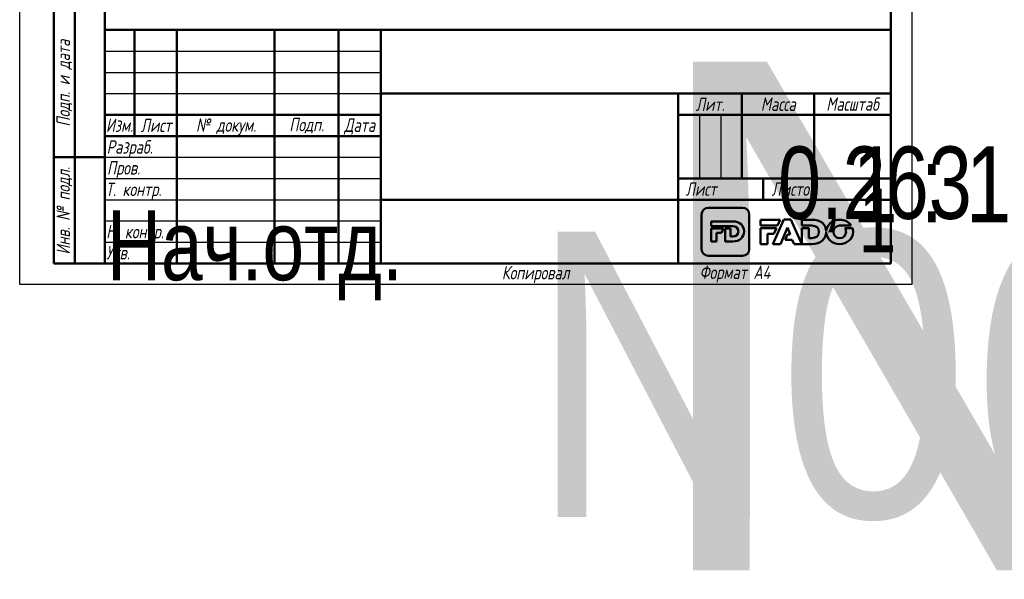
# Model space of a CAD drawing. Header units: millimetres. Extents: x 0 to 698, y -69 to 297.
# Tile 1 of 22: x 0 to 232, y -69 to 62. Entities that reach past the tile are written whole.
import ezdxf
from ezdxf.enums import TextEntityAlignment as Align

# ---------------------------------------------------------------- set-up
doc = ezdxf.new("R2018")
doc.units = ezdxf.units.MM
for name, color, linetype, lineweight in [('Заголовок (ГОСТ)', 7, 'Continuous', 50), ('Кромка (ГОСТ)', 7, 'Continuous', 50), ('Обозначение (ГОСТ)', 7, 'Continuous', 25), ('Эскизная геометрия (ГОСТ)', 7, 'Continuous', 50)]:
    doc.layers.add(name, color=color, linetype=linetype, lineweight=lineweight)
doc.styles.get("Standard").update_dxf_attribs({"font": 'GOST Common Italic.ttf'})
doc.styles.add('Альтернативный текст (ГОСТ)', font='txt', dxfattribs={"width": 0.8})

# ---------------------------------------------------------------- blocks, each defined once
blk = doc.blocks.new('ГОСТ - Доп. графы 1')
at = {"layer": 'Эскизная геометрия (ГОСТ)'}
for p, q in [((-12, 0), (-12, 145)), ((-12, 145), (0, 145)), ((-7, 145), (-7, 0)), ((-12, 110), (-7, 110)), ((-7, 110), (0, 110)), ((-12, 85), (-7, 85)), ((-7, 85), (0, 85)), ((-12, 60), (-7, 60)), ((-7, 60), (0, 60)), ((-12, 25), (-7, 25)), ((-7, 25), (0, 25)), ((0, 0), (-12, 0))]:
    blk.add_line(p, q, dxfattribs=at)
at = {"layer": 'Обозначение (ГОСТ)', "char_height": 3.17, "attachment_point": 5, "rotation": 90, "style": 'Альтернативный текст (ГОСТ)'}
for s, insert, width in [('\\fGOST Common|b0|i1;\\H3.1700;Подп. и дата', (-9.37, 127.41), 34.7679), ('\\fGOST Common|b0|i1;\\H3.1700;Инв. № дубл.', (-8.95, 97.55), 24.8438), ('\\fGOST Common|b0|i1;\\H3.1700;Взам. инв. №', (-9.58, 72.53), 24.8669), ('\\fGOST Common|b0|i1;\\H3.1700;Подп. и дата', (-9.5, 42.47), 35.1486), ('\\fGOST Common|b0|i1;\\H3.1700;Инв. № подл.', (-9.5, 12.41), 24.9618)]:
    blk.add_mtext(s, dxfattribs=dict(at, insert=insert, width=width))
at = {"layer": 'Обозначение (ГОСТ)', "lineweight": 30, "width": 0.8, "flags": 17}
for tag, p in [('Подп._и_дата_2', (-3.53, 127.51)), ('Инв._номер_дубликата', (-3.41, 97.47)), ('Взамен_инв._номера', (-3.46, 72.53)), ('Подп._и_дата_1', (-3.42, 42.35)), ('ИНВЕНТАРНЫЙ_НОМЕР', (-3.33, 12.68))]:
    blk.add_attdef(tag, text='', height=3.17, rotation=90, dxfattribs=at).set_placement(p, align=Align.MIDDLE_CENTER)
blk = doc.blocks.new('Основные надписи ГОСТ - Форма 1')
at = {"layer": 'Заголовок (ГОСТ)'}
for p, q in [((0, 55), (185, 55)), ((0, 0), (0, 55)), ((0, 0), (0, 55)), ((7, 55), (7, 30)), ((17, 55), (17, 0)), ((40, 55), (40, 0)), ((55, 55), (55, 0)), ((65, 55), (65, 0)), ((185, 0), (185, 55)), ((65, 40), (185, 40)), ((135, 40), (135, 0)), ((150, 40), (150, 20)), ((167, 40), (167, 20)), ((0, 35), (65, 35)), ((135, 35), (185, 35)), ((0, 30), (65, 30)), ((135, 20), (185, 20)), ((155, 20), (155, 15)), ((65, 15), (185, 15)), ((185, 0), (0, 0))]:
    blk.add_line(p, q, dxfattribs=at)
at = {"layer": 'Заголовок (ГОСТ)', "linetype": 'Continuous', "lineweight": 25}
for p, q in [((0, 50), (65, 50)), ((0, 45), (65, 45)), ((0, 40), (65, 40)), ((140, 35), (140, 20)), ((145, 35), (145, 20)), ((0, 25), (65, 25)), ((0, 20), (65, 20)), ((0, 15), (65, 15)), ((0, 10), (65, 10)), ((0, 5), (65, 5))]:
    blk.add_line(p, q, dxfattribs=at)
at = {"layer": 'Заголовок (ГОСТ)', "char_height": 3.17, "style": 'Альтернативный текст (ГОСТ)'}
for s, insert, width, attachment_point in [('\\fGOST Common|b0|i1;\\H3.1700;Масштаб', (176.02, 37.53), 17.8316, 5), ('\\fGOST Common|b0|i1;\\H3.1700;Лит.', (142.52, 37.49), 14.9766, 5), ('\\fGOST Common|b0|i1;\\H3.1700;Масса', (158.55, 37.51), 16.9878, 5), ('\\fGOST Common|b0|i1;\\H3.1700;Изм.', (3.5, 32.56), 6.9635, 5), ('\\fGOST Common|b0|i1;\\H3.1700;Лист', (12.1, 32.5), 10.0029, 5), ('\\A0;\\fGOST Common|b0|i1;\\H3.1700;№ докум.', (28.58, 32.16), 22.9069, 5), ('\\fGOST Common|b0|i1;\\H3.1700;Подп.', (47.56, 32.45), 14.879, 5), ('\\fGOST Common|b0|i1;\\H3.1700;Дата', (60.02, 32.24), 9.9614, 5), ('\\fGOST Common|b0|i1;\\H3.1700;Разраб.', (0.47, 27), 16.9971, 4), ('\\fGOST Common|b0|i1;\\H3.1700;Пров.', (0.56, 22.08), 17.0192, 4), ('\\A0;\\fGOST Common|b0|i1;\\H3.1700;Т. контр.', (0.23, 17.01), 16.9554, 4), ('\\fGOST Common|b0|i1;\\H3.1700;Лист', (140.37, 17.5), 10.5071, 5), ('\\fGOST Common|b0|i1;\\H3.1700;Листов', (162.21, 17.5), 14.3668, 5), ('\\A1;', (150.6, 17.54), 8.8313, 5), ('\\fGOST Common|b0|i1;\\H3.1700;Н. контр.', (0.36, 7.05), 16.9999, 4), ('\\fGOST Common|b0|i1;\\H3.1700;Утв.', (0.34, 2.52), 17.0083, 4), ('\\fGOST Common|b0|i1;\\H3.1700;Копировал', (93.48, -0.59), 19.7871, 1)]:
    blk.add_mtext(s, dxfattribs=dict(at, insert=insert, width=width, attachment_point=attachment_point))
at = {"layer": 'Заголовок (ГОСТ)', "lineweight": 30, "flags": 104}
for tag, height, width, p in [('Изм1', 2.89, 0.7, (3.51, 52.52)), ('Лист1', 2.89, 0.7, (12.03, 52.52)), ('Докум1', 2.89, 0.7, (28.54, 52.48)), ('Изм2', 2.89, 0.7, (3.5, 47.52)), ('Лист2', 2.89, 0.7, (12.01, 47.5)), ('Докум2', 2.89, 0.7, (28.53, 47.5)), ('Изм3', 2.89, 0.7, (3.5, 42.5)), ('Лист3', 2.89, 0.7, (12.01, 42.51)), ('Докум3', 2.89, 0.7, (28.51, 42.48)), ('Изм4', 2.89, 0.7, (3.51, 37.5)), ('Лист4', 2.89, 0.7, (12, 37.53)), ('Докум4', 2.89, 0.7, (28.51, 37.52)), ('НАИМЕНОВАНИЕ', 5, 0.8, (100.03, 29.98)), ('Литера', 3.5, 0.8, (137.52, 27.25)), ('Литера2', 3.5, 0.8, (142.51, 27.22)), ('Литера3', 3.5, 0.8, (147.52, 27.21)), ('Масса', 3.5, 0.8, (158.47, 27.53)), ('Масштаб', 3.5, 0.8, (176, 27.6)), ('Тип_документа', 3.17, 0.8, (100.08, 17.56)), ('Листов', 3.17, 0.8, (177.46, 17.58)), ('Материал_Класс', 3.5, 0.9, (100, 7.5))]:
    blk.add_attdef(tag, text='', height=height, dxfattribs=dict(at, width=width)).set_placement(p, align=Align.MIDDLE_CENTER)
for tag, height, width, p in [('Подп1', 2.89, 0.7, (40.01, 52.51)), ('Дата1', 2, 0.7, (55.01, 52.51)), ('Подп2', 2.89, 0.7, (40.01, 47.5)), ('Дата2', 2, 0.7, (55.01, 47.49)), ('Подп3', 2.89, 0.7, (40.01, 42.51)), ('Дата3', 2, 0.7, (55.02, 42.52)), ('Подп4', 2.89, 0.7, (40.01, 37.51)), ('Дата4', 2, 0.7, (55.02, 37.51)), ('АВТОР', 3.17, 0.8, (17.41, 27.49)), ('Разработал_Подп.', 2.89, 0.7, (40.05, 27.51)), ('ДАТА_СОЗДАНИЯ', 2, 0.7, (55.01, 27.51)), ('ПРОВЕРИЛ', 3.17, 0.8, (17.41, 22.53)), ('Проверил_Подп.', 2.89, 0.7, (40.05, 22.52)), ('ДАТА_ПРОВЕРКИ', 2, 0.7, (55.02, 22.51)), ('ТЕХНОЛОГ', 3.17, 0.8, (17.33, 17.54)), ('Технолог_Подп.', 2.89, 0.7, (40.05, 17.51)), ('Технолог_Дата', 2, 0.7, (55.01, 17.5)), ('НАЧ._ОТДЕЛА', 3.17, 0.8, (17.46, 12.45)), ('Руководитель_Подп.', 2.89, 0.7, (40.01, 12.5)), ('Должность_руководителя', 3.17, 0.8, (0.52, 12.51)), ('Руководитель_Дата', 2, 0.7, (55.01, 12.51)), ('НОРМОКОНТРОЛЬ', 3.17, 0.8, (17.37, 7.48)), ('Нормоконтроль_Подп.', 2.89, 0.7, (40.05, 7.52)), ('ДАТА_НОРМОКОНТРОЛЯ', 2, 0.7, (55.02, 7.51)), ('УТВЕРДИЛ', 3.17, 0.8, (17.4, 2.51)), ('Утвердил_Подп.', 2.89, 0.7, (40.05, 2.51)), ('ДАТА_УТВЕРЖДЕНИЯ', 2, 0.7, (55.01, 2.5))]:
    blk.add_attdef(tag, text='', height=height, dxfattribs=dict(at, width=width)).set_placement(p, align=Align.MIDDLE_LEFT)
for tag, height, p in [('ОБОЗНАЧЕНИЕ', 5, (125.33, 47.56)), ('ОРГАНИЗАЦИЯ', 3.5, (160.02, 7.6))]:
    blk.add_attdef(tag, text='', height=height, dxfattribs=at).set_placement(p, align=Align.MIDDLE_CENTER)
at = {"layer": 'Заголовок (ГОСТ)', "lineweight": 30, "width": 0.9, "flags": 104}
for tag, p in [('Материал_Наим.', (133.71, 9.75)), ('Материал_ГОСТ', (134.04, 4.06))]:
    blk.add_attdef(tag, text='', height=3.5, dxfattribs=at).set_placement(p, align=Align.MIDDLE_RIGHT)
blk = doc.blocks.new('Рамки ГОСТ_ граница 297x210')
at = {"layer": 'Кромка (ГОСТ)', "lineweight": 25}
for p, q in [((0, 0), (0, 297)), ((210, 297), (210, 0)), ((210, 0), (0, 0))]:
    blk.add_line(p, q, dxfattribs=at)
at = {"layer": 'Кромка (ГОСТ)'}
for p, q in [((20, 292), (20, 5)), ((205, 5), (205, 292)), ((20, 5), (205, 5))]:
    blk.add_line(p, q, dxfattribs=at)
at = {"layer": 'Кромка (ГОСТ)', "insert": (160, 4.5), "char_height": 3.17, "attachment_point": 1, "style": 'Альтернативный текст (ГОСТ)'}
blk.add_mtext('\\A1;\\fGOST Common|b0|i1;\\H3.1700;Формат A4', dxfattribs=at)

msp = doc.modelspace()

# ---------------------------------------------------------------- linework, layer by layer
at = {"layer": 'Эскизная геометрия (ГОСТ)', "linetype": 'Continuous'}
for p, q in [((160.505, 16.535), (160.505, 8.364)), ((170.162, 18.108), (162.063, 18.108)), ((171.722, 8.364), (171.722, 16.535)), ((162.71, 14.89), (162.71, 13.741)), ((167.836, 14.89), (162.71, 14.89)), ((162.71, 13.741), (167.856, 13.741)), ((162.71, 13.204), (162.71, 10.161)), ((165.622, 13.204), (162.71, 13.204)), ((164.009, 10.161), (164.009, 12.176)), ((164.009, 12.176), (165.186, 12.176)), ((165.186, 12.176), (165.622, 13.204)), ((166.027, 13.204), (166.027, 10.161)), ((167.326, 13.204), (166.027, 13.204)), ((167.326, 11.323), (167.326, 13.204)), ((162.71, 10.161), (164.009, 10.161)), ((166.027, 10.161), (167.809, 10.161)), ((167.856, 11.323), (167.326, 11.323)), ((162.063, 6.793), (170.162, 6.793))]:
    msp.add_line(p, q, dxfattribs=at)
at = {"layer": 'Эскизная геометрия (ГОСТ)'}
for p, q in [((174.341, 15.304), (174.341, 13.909)), ((178.997, 15.304), (174.341, 15.304)), ((174.341, 13.909), (178.375, 13.909)), ((179.882, 15.346), (177.299, 9.565)), ((178.375, 13.909), (178.997, 15.304)), ((181.502, 15.346), (179.882, 15.346)), ((184.085, 9.565), (181.502, 15.346)), ((184.085, 15.303), (184.085, 13.909)), ((186.426, 15.303), (184.085, 15.303)), ((184.085, 13.909), (186.452, 13.909)), ((192.989, 13.922), (195.708, 13.922)), ((174.341, 13.29), (174.341, 9.564)), ((178.098, 13.29), (174.341, 13.29)), ((176.022, 9.564), (176.022, 11.979)), ((176.022, 11.979), (177.512, 11.979)), ((177.512, 11.979), (178.098, 13.29)), ((179.066, 9.565), (180.68, 13.459)), ((180.699, 11.827), (180.191, 10.589)), ((180.68, 13.459), (181.355, 11.827)), ((181.355, 11.827), (180.699, 11.827)), ((184.085, 13.29), (184.085, 9.566)), ((185.766, 13.29), (184.085, 13.29)), ((185.766, 10.975), (185.766, 13.29)), ((189.851, 12.543), (189.847, 12.543)), ((189.847, 12.35), (189.849, 12.35)), ((196.008, 13.285), (194.227, 13.285)), ((174.341, 9.564), (176.022, 9.564)), ((177.299, 9.565), (179.066, 9.565)), ((180.191, 10.589), (181.841, 10.589)), ((181.841, 10.589), (182.282, 9.565)), ((182.282, 9.565), (184.085, 9.565)), ((184.085, 9.566), (186.391, 9.566)), ((186.452, 10.975), (185.766, 10.975))]:
    msp.add_line(p, q, dxfattribs=at)
at = {"layer": 'Эскизная геометрия (ГОСТ)', "linetype": 'Continuous'}
for points in [[(162.063, 18.108), (161.204, 18.108), (160.505, 17.403), (160.505, 16.535)], [(171.722, 16.535), (171.722, 17.403), (171.023, 18.108), (170.162, 18.108)], [(170.481, 12.539), (170.481, 13.917), (169.51, 14.89), (167.836, 14.89)], [(167.809, 10.161), (169.496, 10.161), (170.481, 11.175), (170.481, 12.539)], [(167.856, 13.741), (168.633, 13.741), (169.149, 13.289), (169.149, 12.532)], [(169.149, 12.532), (169.149, 11.757), (168.633, 11.323), (167.856, 11.323)], [(160.505, 8.364), (160.505, 7.496), (161.204, 6.793), (162.063, 6.793)], [(170.162, 6.793), (171.023, 6.793), (171.722, 7.496), (171.722, 8.364)]]:
    msp.add_open_spline(points, degree=3, dxfattribs=at)
at = {"layer": 'Эскизная геометрия (ГОСТ)'}
for points in [[(189.847, 12.543), (189.801, 14.167), (188.552, 15.303), (186.426, 15.303)], [(186.452, 13.909), (187.456, 13.909), (188.124, 13.361), (188.124, 12.443)], [(193.003, 15.304), (191.244, 15.304), (189.914, 14.079), (189.851, 12.543)], [(191.511, 12.429), (191.511, 13.243), (192.103, 13.922), (192.989, 13.922)], [(195.708, 13.922), (195.174, 14.754), (194.19, 15.304), (193.003, 15.304)], [(186.391, 9.566), (188.53, 9.566), (189.796, 10.745), (189.847, 12.35)], [(188.124, 12.443), (188.124, 11.5), (187.456, 10.975), (186.452, 10.975)], [(189.849, 12.35), (189.892, 10.784), (191.214, 9.554), (192.989, 9.554)], [(193.003, 10.937), (192.12, 10.937), (191.511, 11.631), (191.511, 12.429)], [(192.989, 9.554), (194.791, 9.554), (196.144, 10.842), (196.144, 12.429)], [(194.49, 12.429), (194.49, 11.616), (193.898, 10.937), (193.003, 10.937)], [(194.227, 13.285), (194.396, 13.04), (194.49, 12.742), (194.49, 12.429)], [(196.144, 12.429), (196.144, 12.728), (196.097, 13.015), (196.008, 13.285)]]:
    msp.add_open_spline(points, degree=3, dxfattribs=at)

# ---------------------------------------------------------------- block references
for name, p in [('Рамки ГОСТ_ граница 297x210', (0, 0)), ('ГОСТ - Доп. графы 1', (20, 5))]:
    msp.add_blockref(name, p)
ref = msp.add_blockref('Основные надписи ГОСТ - Форма 1', (20, 5))
lines = msp.add_mtext('\\W0.8000;Нач.отд.', dxfattribs={"layer": 'Заголовок (ГОСТ)', "insert": (20.522, 17.514), "char_height": 16.47596, "attachment_point": 1})
ref.add_attrib('Должность_руководителя', '', (20.522, 17.514), dxfattribs={"flags": 104}).embed_mtext(lines)
lines = msp.add_mtext('\\W0.8000;', dxfattribs={"layer": 'Заголовок (ГОСТ)', "insert": (37.411, 32.488), "char_height": 22.5926, "attachment_point": 1})
ref.add_attrib('АВТОР', '', (37.411, 32.488), dxfattribs={"flags": 104}).embed_mtext(lines)
lines = msp.add_mtext('\\W0.8000;', dxfattribs={"layer": 'Заголовок (ГОСТ)', "insert": (37.408, 27.526), "char_height": 22.5517, "attachment_point": 1})
ref.add_attrib('ПРОВЕРИЛ', '', (37.408, 27.526), dxfattribs={"flags": 104}).embed_mtext(lines)
lines = msp.add_mtext('\\W0.8000;', dxfattribs={"layer": 'Заголовок (ГОСТ)', "insert": (37.334, 22.543), "char_height": 22.671, "attachment_point": 1})
ref.add_attrib('ТЕХНОЛОГ', '', (37.334, 22.543), dxfattribs={"flags": 104}).embed_mtext(lines)
lines = msp.add_mtext('\\W0.8000;', dxfattribs={"layer": 'Заголовок (ГОСТ)', "insert": (37.462, 17.446), "char_height": 22.555, "attachment_point": 1})
ref.add_attrib('НАЧ._ОТДЕЛА', '', (37.462, 17.446), dxfattribs={"flags": 104}).embed_mtext(lines)
lines = msp.add_mtext('\\W0.8000;', dxfattribs={"layer": 'Заголовок (ГОСТ)', "insert": (37.375, 12.481), "char_height": 22.669, "attachment_point": 1})
ref.add_attrib('НОРМОКОНТРОЛЬ', '', (37.375, 12.481), dxfattribs={"flags": 104}).embed_mtext(lines)
lines = msp.add_mtext('\\W0.8000;', dxfattribs={"layer": 'Заголовок (ГОСТ)', "insert": (37.401, 7.507), "char_height": 22.613, "attachment_point": 1})
ref.add_attrib('УТВЕРДИЛ', '', (37.401, 7.507), dxfattribs={"flags": 104}).embed_mtext(lines)
lines = msp.add_mtext('N06 ', dxfattribs={"layer": 'Заголовок (ГОСТ)', "insert": (145.326, 52.559), "char_height": 119.843, "attachment_point": 1})
ref.add_attrib('ОБОЗНАЧЕНИЕ', '', (145.326, 52.559), dxfattribs={"flags": 104}).embed_mtext(lines)
lines = msp.add_mtext('\\W0.8000;', dxfattribs={"layer": 'Заголовок (ГОСТ)', "insert": (120.031, 34.975), "char_height": 69.6093, "attachment_point": 1})
ref.add_attrib('НАИМЕНОВАНИЕ', '', (120.031, 34.975), dxfattribs={"flags": 104}).embed_mtext(lines)
lines = msp.add_mtext('\\W0.8000;', dxfattribs={"layer": 'Заголовок (ГОСТ)', "insert": (120.078, 22.558), "char_height": 69.7033, "attachment_point": 1})
ref.add_attrib('Тип_документа', '', (120.078, 22.558), dxfattribs={"flags": 104}).embed_mtext(lines)
lines = msp.add_mtext('\\W0.9000;N06 18.03.2020', dxfattribs={"layer": 'Заголовок (ГОСТ)', "insert": (120, 12.5), "char_height": 67.25762, "attachment_point": 1})
ref.add_attrib('Материал_Класс', '', (120, 12.5), dxfattribs={"flags": 104}).embed_mtext(lines)
lines = msp.add_mtext('\\W0.9000;', dxfattribs={"layer": 'Заголовок (ГОСТ)', "insert": (153.707, 14.751), "char_height": 66.9754, "attachment_point": 1})
ref.add_attrib('Материал_Наим.', '', (153.707, 14.751), dxfattribs={"flags": 104}).embed_mtext(lines)
lines = msp.add_mtext('\\W0.9000;', dxfattribs={"layer": 'Заголовок (ГОСТ)', "insert": (154.04, 9.057), "char_height": 66.7532, "attachment_point": 1})
ref.add_attrib('Материал_ГОСТ', '', (154.04, 9.057), dxfattribs={"flags": 104}).embed_mtext(lines)
lines = msp.add_mtext('\\W0.8000;', dxfattribs={"layer": 'Заголовок (ГОСТ)', "insert": (157.52, 32.251), "char_height": 5.0288, "attachment_point": 1})
ref.add_attrib('Литера', '', (157.52, 32.251), dxfattribs={"flags": 104}).embed_mtext(lines)
lines = msp.add_mtext('\\W0.8000;', dxfattribs={"layer": 'Заголовок (ГОСТ)', "insert": (162.512, 32.221), "char_height": 5.0288, "attachment_point": 1})
ref.add_attrib('Литера2', '', (162.512, 32.221), dxfattribs={"flags": 104}).embed_mtext(lines)
lines = msp.add_mtext('\\W0.8000;', dxfattribs={"layer": 'Заголовок (ГОСТ)', "insert": (167.518, 32.211), "char_height": 5.017, "attachment_point": 1})
ref.add_attrib('Литера3', '', (167.518, 32.211), dxfattribs={"flags": 104}).embed_mtext(lines)
lines = msp.add_mtext('\\W0.8000;0,263', dxfattribs={"layer": 'Заголовок (ГОСТ)', "insert": (178.469, 32.533), "char_height": 17.04355, "attachment_point": 1})
ref.add_attrib('Масса', '', (178.469, 32.533), dxfattribs={"flags": 104}).embed_mtext(lines)
lines = msp.add_mtext('\\W0.8000;1 : 1', dxfattribs={"layer": 'Заголовок (ГОСТ)', "insert": (195.997, 32.603), "char_height": 17.94756, "attachment_point": 1})
ref.add_attrib('Масштаб', '', (195.997, 32.603), dxfattribs={"flags": 104}).embed_mtext(lines)
lines = msp.add_mtext('\\W0.8000;1', dxfattribs={"layer": 'Заголовок (ГОСТ)', "insert": (197.459, 22.579), "char_height": 14.9653, "attachment_point": 1})
ref.add_attrib('Листов', '', (197.459, 22.579), dxfattribs={"flags": 104}).embed_mtext(lines)
lines = msp.add_mtext('\\W0.7000;', dxfattribs={"layer": 'Заголовок (ГОСТ)', "insert": (75.012, 57.513), "char_height": 9.9845, "attachment_point": 1})
ref.add_attrib('Дата1', '', (75.012, 57.513), dxfattribs={"flags": 104}).embed_mtext(lines)
lines = msp.add_mtext('\\W0.7000;', dxfattribs={"layer": 'Заголовок (ГОСТ)', "insert": (75.012, 52.491), "char_height": 9.9845, "attachment_point": 1})
ref.add_attrib('Дата2', '', (75.012, 52.491), dxfattribs={"flags": 104}).embed_mtext(lines)
lines = msp.add_mtext('\\W0.7000;', dxfattribs={"layer": 'Заголовок (ГОСТ)', "insert": (75.023, 47.521), "char_height": 9.9712, "attachment_point": 1})
ref.add_attrib('Дата3', '', (75.023, 47.521), dxfattribs={"flags": 104}).embed_mtext(lines)
lines = msp.add_mtext('\\W0.7000;', dxfattribs={"layer": 'Заголовок (ГОСТ)', "insert": (75.023, 42.509), "char_height": 9.9886, "attachment_point": 1})
ref.add_attrib('Дата4', '', (75.023, 42.509), dxfattribs={"flags": 104}).embed_mtext(lines)
lines = msp.add_mtext('\\W0.7000;', dxfattribs={"layer": 'Заголовок (ГОСТ)', "insert": (75.009, 32.511), "char_height": 9.9804, "attachment_point": 1})
ref.add_attrib('ДАТА_СОЗДАНИЯ', '', (75.009, 32.511), dxfattribs={"flags": 104}).embed_mtext(lines)
lines = msp.add_mtext('\\W0.7000;', dxfattribs={"layer": 'Заголовок (ГОСТ)', "insert": (75.022, 27.51), "char_height": 9.9577, "attachment_point": 1})
ref.add_attrib('ДАТА_ПРОВЕРКИ', '', (75.022, 27.51), dxfattribs={"flags": 104}).embed_mtext(lines)
lines = msp.add_mtext('\\W0.7000;', dxfattribs={"layer": 'Заголовок (ГОСТ)', "insert": (75.015, 22.503), "char_height": 9.9863, "attachment_point": 1})
ref.add_attrib('Технолог_Дата', '', (75.015, 22.503), dxfattribs={"flags": 104}).embed_mtext(lines)
lines = msp.add_mtext('\\W0.7000;', dxfattribs={"layer": 'Заголовок (ГОСТ)', "insert": (75.01, 17.509), "char_height": 9.9902, "attachment_point": 1})
ref.add_attrib('Руководитель_Дата', '', (75.01, 17.509), dxfattribs={"flags": 104}).embed_mtext(lines)
lines = msp.add_mtext('\\W0.7000;', dxfattribs={"layer": 'Заголовок (ГОСТ)', "insert": (75.024, 12.511), "char_height": 9.9825, "attachment_point": 1})
ref.add_attrib('ДАТА_НОРМОКОНТРОЛЯ', '', (75.024, 12.511), dxfattribs={"flags": 104}).embed_mtext(lines)
lines = msp.add_mtext('\\W0.7000;', dxfattribs={"layer": 'Заголовок (ГОСТ)', "insert": (75.009, 7.498), "char_height": 9.9968, "attachment_point": 1})
ref.add_attrib('ДАТА_УТВЕРЖДЕНИЯ', '', (75.009, 7.498), dxfattribs={"flags": 104}).embed_mtext(lines)
lines = msp.add_mtext('\\W0.7000;', dxfattribs={"layer": 'Заголовок (ГОСТ)', "insert": (60.014, 57.512), "char_height": 14.92, "attachment_point": 1})
ref.add_attrib('Подп1', '', (60.014, 57.512), dxfattribs={"flags": 104}).embed_mtext(lines)
lines = msp.add_mtext('\\W0.7000;', dxfattribs={"layer": 'Заголовок (ГОСТ)', "insert": (60.014, 52.503), "char_height": 14.9856, "attachment_point": 1})
ref.add_attrib('Подп2', '', (60.014, 52.503), dxfattribs={"flags": 104}).embed_mtext(lines)
lines = msp.add_mtext('\\W0.7000;', dxfattribs={"layer": 'Заголовок (ГОСТ)', "insert": (60.014, 47.515), "char_height": 14.9856, "attachment_point": 1})
ref.add_attrib('Подп3', '', (60.014, 47.515), dxfattribs={"flags": 104}).embed_mtext(lines)
lines = msp.add_mtext('\\W0.7000;', dxfattribs={"layer": 'Заголовок (ГОСТ)', "insert": (60.014, 42.506), "char_height": 14.9659, "attachment_point": 1})
ref.add_attrib('Подп4', '', (60.014, 42.506), dxfattribs={"flags": 104}).embed_mtext(lines)
lines = msp.add_mtext('\\W0.7000;', dxfattribs={"layer": 'Заголовок (ГОСТ)', "insert": (60.045, 32.514), "char_height": 14.9596, "attachment_point": 1})
ref.add_attrib('Разработал_Подп.', '', (60.045, 32.514), dxfattribs={"flags": 104}).embed_mtext(lines)
lines = msp.add_mtext('\\W0.7000;', dxfattribs={"layer": 'Заголовок (ГОСТ)', "insert": (60.045, 27.525), "char_height": 14.9397, "attachment_point": 1})
ref.add_attrib('Проверил_Подп.', '', (60.045, 27.525), dxfattribs={"flags": 104}).embed_mtext(lines)
lines = msp.add_mtext('\\W0.7000;', dxfattribs={"layer": 'Заголовок (ГОСТ)', "insert": (60.045, 22.515), "char_height": 14.9397, "attachment_point": 1})
ref.add_attrib('Технолог_Подп.', '', (60.045, 22.515), dxfattribs={"flags": 104}).embed_mtext(lines)
lines = msp.add_mtext('\\W0.7000;', dxfattribs={"layer": 'Заголовок (ГОСТ)', "insert": (60.005, 17.505), "char_height": 14.9795, "attachment_point": 1})
ref.add_attrib('Руководитель_Подп.', '', (60.005, 17.505), dxfattribs={"flags": 104}).embed_mtext(lines)
lines = msp.add_mtext('\\W0.7000;', dxfattribs={"layer": 'Заголовок (ГОСТ)', "insert": (60.045, 12.515), "char_height": 14.9397, "attachment_point": 1})
ref.add_attrib('Нормоконтроль_Подп.', '', (60.045, 12.515), dxfattribs={"flags": 104}).embed_mtext(lines)
lines = msp.add_mtext('\\W0.7000;', dxfattribs={"layer": 'Заголовок (ГОСТ)', "insert": (60.045, 7.505), "char_height": 14.9596, "attachment_point": 1})
ref.add_attrib('Утвердил_Подп.', '', (60.045, 7.505), dxfattribs={"flags": 104}).embed_mtext(lines)
lines = msp.add_mtext('\\W0.7000;', dxfattribs={"layer": 'Заголовок (ГОСТ)', "insert": (48.542, 57.483), "char_height": 22.947, "attachment_point": 1})
ref.add_attrib('Докум1', '', (48.542, 57.483), dxfattribs={"flags": 104}).embed_mtext(lines)
lines = msp.add_mtext('\\W0.7000;', dxfattribs={"layer": 'Заголовок (ГОСТ)', "insert": (48.526, 52.497), "char_height": 22.9782, "attachment_point": 1})
ref.add_attrib('Докум2', '', (48.526, 52.497), dxfattribs={"flags": 104}).embed_mtext(lines)
lines = msp.add_mtext('\\W0.7000;', dxfattribs={"layer": 'Заголовок (ГОСТ)', "insert": (48.51, 47.479), "char_height": 22.947, "attachment_point": 1})
ref.add_attrib('Докум3', '', (48.51, 47.479), dxfattribs={"flags": 104}).embed_mtext(lines)
lines = msp.add_mtext('\\W0.7000;', dxfattribs={"layer": 'Заголовок (ГОСТ)', "insert": (48.515, 42.52), "char_height": 22.9741, "attachment_point": 1})
ref.add_attrib('Докум4', '', (48.515, 42.52), dxfattribs={"flags": 104}).embed_mtext(lines)
lines = msp.add_mtext('\\W0.7000;', dxfattribs={"layer": 'Заголовок (ГОСТ)', "insert": (32.031, 57.516), "char_height": 9.9931, "attachment_point": 1})
ref.add_attrib('Лист1', '', (32.031, 57.516), dxfattribs={"flags": 104}).embed_mtext(lines)
lines = msp.add_mtext('\\W0.7000;', dxfattribs={"layer": 'Заголовок (ГОСТ)', "insert": (32.012, 52.504), "char_height": 9.9781, "attachment_point": 1})
ref.add_attrib('Лист2', '', (32.012, 52.504), dxfattribs={"flags": 104}).embed_mtext(lines)
lines = msp.add_mtext('\\W0.7000;', dxfattribs={"layer": 'Заголовок (ГОСТ)', "insert": (32.012, 47.508), "char_height": 9.9781, "attachment_point": 1})
ref.add_attrib('Лист3', '', (32.012, 47.508), dxfattribs={"flags": 104}).embed_mtext(lines)
lines = msp.add_mtext('\\W0.7000;', dxfattribs={"layer": 'Заголовок (ГОСТ)', "insert": (32.004, 42.526), "char_height": 9.9936, "attachment_point": 1})
ref.add_attrib('Лист4', '', (32.004, 42.526), dxfattribs={"flags": 104}).embed_mtext(lines)
lines = msp.add_mtext('\\W0.7000;', dxfattribs={"layer": 'Заголовок (ГОСТ)', "insert": (23.513, 57.516), "char_height": 7.004, "attachment_point": 1})
ref.add_attrib('Изм1', '', (23.513, 57.516), dxfattribs={"flags": 104}).embed_mtext(lines)
lines = msp.add_mtext('\\W0.7000;', dxfattribs={"layer": 'Заголовок (ГОСТ)', "insert": (23.504, 52.521), "char_height": 6.9877, "attachment_point": 1})
ref.add_attrib('Изм2', '', (23.504, 52.521), dxfattribs={"flags": 104}).embed_mtext(lines)
lines = msp.add_mtext('\\W0.7000;', dxfattribs={"layer": 'Заголовок (ГОСТ)', "insert": (23.504, 47.5), "char_height": 7.0203, "attachment_point": 1})
ref.add_attrib('Изм3', '', (23.504, 47.5), dxfattribs={"flags": 104}).embed_mtext(lines)
lines = msp.add_mtext('\\W0.7000;', dxfattribs={"layer": 'Заголовок (ГОСТ)', "insert": (23.513, 42.504), "char_height": 7.004, "attachment_point": 1})
ref.add_attrib('Изм4', '', (23.513, 42.504), dxfattribs={"flags": 104}).embed_mtext(lines)

doc.saveas('drawing.dxf')
